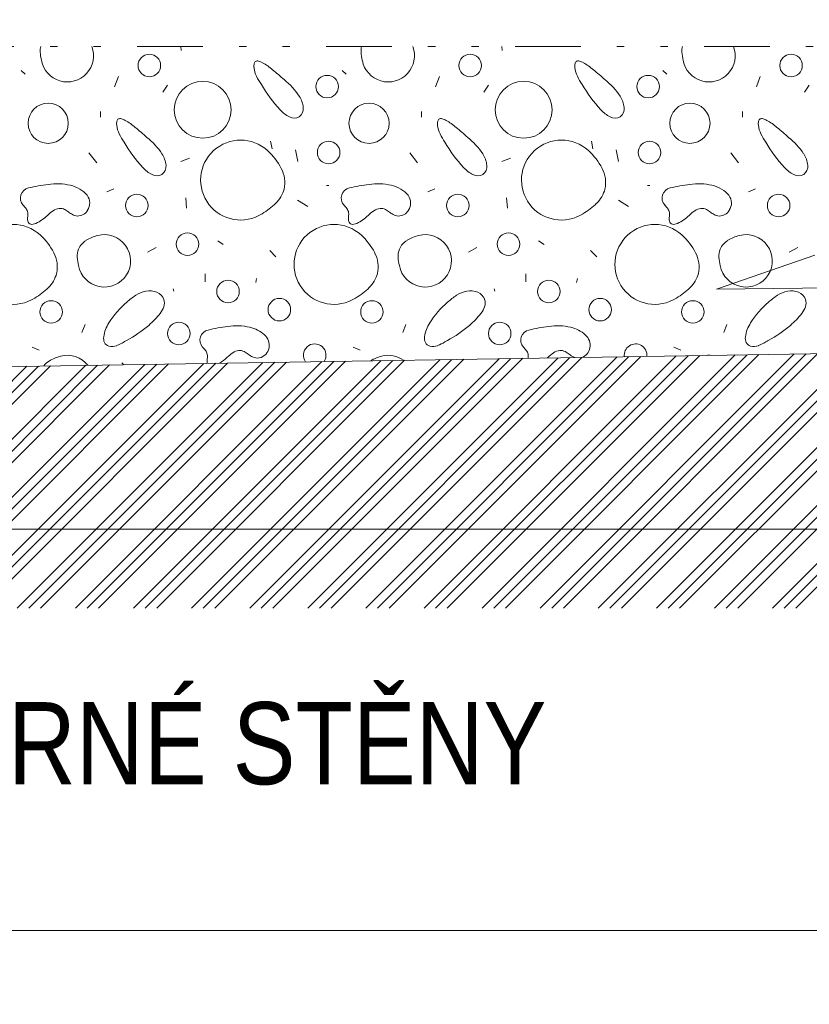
# Model space of a CAD drawing. Header units: millimetres. Extents: x -479461597 to -478645968, y -1101060132 to -1100898045.
# Tile 53 of 145: x -479093158 to -479090756, y -1101049565 to -1101046569. Entities that reach past the tile are written whole.
import ezdxf
from ezdxf.enums import TextEntityAlignment as Align

# ---------------------------------------------------------------- set-up
doc = ezdxf.new("R2010")
doc.units = ezdxf.units.MM
doc.header["$MEASUREMENT"] = 0
doc.linetypes.add('Wipeout_Contour', pattern=[1000, 0, -1000])
doc.linetypes.add('Čerchovaná se dvěma tečkami', pattern=[575, 200, -110, 22.5, -110, 22.5, -110])
for name, color, linetype, lineweight, true_color in [('2D prvky - značky_Pero_č.__4', 7, 'Continuous', 13, 0x1a4f6e), ('Anotace - SP_Pero_č.__25', 7, 'Continuous', 13, 0x1a4f6e), ('Bourané_2D prvky - vyplně_Pero_č.__40', 7, 'Continuous', 13, 0xc9ca94), ('Bourané_Konstrukce - základy výkop_Pero_č.__109', 7, 'Continuous', 13, 0x6da3d7), ('Bourané_Kóty - SP_Pero_č.__25', 7, 'Continuous', 13, 0x1a4f6e), ('Bourané_Kóty - SP_Pero_č.__45', 7, 'Continuous', 13, 0x1a4f6e), ('Bourané_Kóty - SP_Pero_č.__85', 7, 'Continuous', 13, 0x1a4f6e), ('Kóty - SP_Pero_č.__25', 7, 'Continuous', 13, 0x1a4f6e), ('Kóty - SP_Pero_č.__45', 7, 'Continuous', 13, 0x1a4f6e), ('Kóty - SP_Pero_č.__85', 7, 'Continuous', 13, 0x1a4f6e)]:
    doc.layers.add(name, color=color, linetype=linetype, lineweight=lineweight, true_color=true_color)
doc.layers.add('Anotace - SP_Pero_č.__6', color=7, linetype='Continuous', lineweight=20)
doc.layers.add('Konstrukce - základy podsyp_Pero_č.__96', color=124, linetype='Continuous', lineweight=13)
for name, color, linetype in [('Bourané_2D prvky - vyplně', 7, 'Continuous'), ('Bourané_Kóty - SP', 7, 'Continuous'), ('Kóty - SP', 7, 'Continuous')]:
    doc.layers.add(name, color=color, linetype=linetype)
doc.styles.add('GENERATED_STYLE_5', font='txt')
doc.styles.add('GENERATED_STYLE_6', font='txt')
doc.dimstyles.new('GENERATED_STYLE__1', dxfattribs={"dimtxt": 275, "dimasz": 228, "dimexe": 0.18, "dimexo": 400, "dimgap": 0.09, "dimtad": 1, "dimtih": 1, "dimtoh": 1, "dimdec": 0, "dimzin": 0, "dimdsep": 46, "dimtxsty": 'GENERATED_STYLE_5', "dimblk": 'ARROWHEAD_6', "dimblk1": 'ARROWHEAD_6', "dimblk2": 'ARROWHEAD_6', "dimcen": 0.09, "dimclrd": 256, "dimclre": 256, "dimclrt": 256, "dimazin": 0, "dimtfac": 1, "dimtdec": 4, "dimtmove": 0, "dimatfit": 3, "dimfxl": 1, "dimtolj": 1, "dimtzin": 0, "dimarcsym": 0})
doc.dimstyles.new('GENERATED_STYLE__4', dxfattribs={"dimtxt": 0.18, "dimasz": 182.4, "dimexe": 0.18, "dimexo": 0.0625, "dimgap": 0.09, "dimtad": 0, "dimtih": 1, "dimtoh": 1, "dimdec": 4, "dimzin": 0, "dimdsep": 46, "dimcen": 0.09, "dimadec": 0, "dimazin": 0, "dimtfac": 1, "dimtdec": 4, "dimtmove": 0, "dimatfit": 3, "dimldrblk": 'ARROWHEAD_1', "dimfxl": 1, "dimtolj": 1, "dimtzin": 0, "dimarcsym": 0})
doc.dimstyles.new('GENERATED_STYLE__6', dxfattribs={"dimtxt": 275, "dimasz": 261.25, "dimexe": 0.18, "dimexo": 400, "dimgap": 0.09, "dimtad": 1, "dimtih": 1, "dimtoh": 1, "dimdec": 0, "dimzin": 0, "dimdsep": 46, "dimtxsty": 'GENERATED_STYLE_5', "dimblk": 'ARROWHEAD_6', "dimblk1": 'ARROWHEAD_6', "dimblk2": 'ARROWHEAD_6', "dimcen": 0.09, "dimclrd": 256, "dimclre": 256, "dimclrt": 256, "dimazin": 0, "dimtfac": 1, "dimtdec": 4, "dimtmove": 0, "dimatfit": 3, "dimfxl": 1, "dimtolj": 1, "dimtzin": 0, "dimarcsym": 0})

# ---------------------------------------------------------------- blocks, each defined once
blk = doc.blocks.new('*X61', base_point=(-479070253, -1101046200.7))
at = {"layer": 'Bourané_2D prvky - vyplně_Pero_č.__40', "color": 9, "linetype": 'Continuous', "lineweight": 13, "true_color": 0xc9ca94}
for p, q in [((-479092666.6, -1101046662.5), (-479092668.1, -1101046650.7)), ((-479091690.3, -1101046662.5), (-479091691.8, -1101046650.7)), ((-479093153.7, -1101046723.3), (-479093141.8, -1101046735.2)), ((-479092857.6, -1101046742.3), (-479092869.5, -1101046773.1)), ((-479092177.4, -1101046723.3), (-479092165.5, -1101046735.2)), ((-479091881.3, -1101046742.3), (-479091893.1, -1101046773.1)), ((-479091201, -1101046723.3), (-479091189.2, -1101046735.2)), ((-479090905, -1101046742.3), (-479090916.8, -1101046773.1)), ((-479092722.6, -1101046789.6), (-479092708.4, -1101046768.3)), ((-479091746.3, -1101046789.6), (-479091732.1, -1101046768.3)), ((-479090770, -1101046789.6), (-479090755.7, -1101046768.3)), ((-479092912.1, -1101046848.9), (-479092912.1, -1101046865.4)), ((-479091935.8, -1101046848.9), (-479091935.8, -1101046865.4)), ((-479090959.4, -1101046848.9), (-479090959.4, -1101046865.4)), ((-479092395.3, -1101046938.9), (-479092390.5, -1101046962.6)), ((-479091419, -1101046938.9), (-479091414.2, -1101046962.6)), ((-479092923.9, -1101047005.2), (-479092947.6, -1101046974.4)), ((-479092319.5, -1101046964.9), (-479092312.4, -1101047000.4)), ((-479091947.6, -1101047005.2), (-479091971.3, -1101046974.4)), ((-479091343.2, -1101046964.9), (-479091336.1, -1101047000.4)), ((-479090971.3, -1101047005.2), (-479090995, -1101046974.4)), ((-479092641.6, -1101046991), (-479092667.7, -1101047000.4)), ((-479091665.3, -1101046991), (-479091691.3, -1101047000.4)), ((-479092224.7, -1101047073.9), (-479092217.6, -1101047073.9)), ((-479091248.4, -1101047073.9), (-479091241.3, -1101047073.9)), ((-479092893.1, -1101047092.8), (-479092871.8, -1101047083.4)), ((-479091916.8, -1101047092.8), (-479091895.5, -1101047083.4)), ((-479090940.5, -1101047092.8), (-479090919.2, -1101047083.4)), ((-479092653.2, -1101047111.5), (-479092650.9, -1101047142.3)), ((-479092312.7, -1101047118.2), (-479092281.9, -1101047137.2)), ((-479091676.9, -1101047111.5), (-479091674.5, -1101047142.3)), ((-479091336.4, -1101047118.2), (-479091305.6, -1101047137.2)), ((-479092555.7, -1101047242.5), (-479092538.9, -1101047253.3)), ((-479091579.4, -1101047242.5), (-479091562.6, -1101047253.3)), ((-479092743.5, -1101047262.9), (-479092769.6, -1101047277.1)), ((-479092397.6, -1101047272), (-479092378.7, -1101047290.9)), ((-479091767.2, -1101047262.9), (-479091793.2, -1101047277.1)), ((-479091421.3, -1101047272), (-479091402.4, -1101047290.9)), ((-479090790.9, -1101047262.9), (-479090816.9, -1101047277.1)), ((-479092594.2, -1101047366.7), (-479092594.2, -1101047343)), ((-479091617.9, -1101047366.7), (-479091617.9, -1101047343)), ((-479092440.3, -1101047369.1), (-479092437.9, -1101047357.2)), ((-479091464, -1101047369.1), (-479091461.6, -1101047357.2)), ((-479092689, -1101047395.1), (-479092691.3, -1101047388)), ((-479091712.7, -1101047395.1), (-479091715, -1101047388)), ((-479092959.5, -1101047497), (-479092968.9, -1101047520.7)), ((-479091983.1, -1101047497), (-479091992.6, -1101047520.7)), ((-479091006.8, -1101047497), (-479091016.3, -1101047520.7)), ((-479093120.5, -1101047565.7), (-479093099.2, -1101047575.1)), ((-479092144.2, -1101047565.7), (-479092122.9, -1101047575.1)), ((-479091167.9, -1101047565.7), (-479091146.6, -1101047575.1)), ((-479092848.1, -1101047613), (-479092841.1, -1101047619))]:
    blk.add_line(p, q, dxfattribs=at)
for centre, radius in [((-479092763.9, -1101046708.4), 34.3), ((-479091787.6, -1101046708.4), 34.3), ((-479090811.3, -1101046708.4), 34.3), ((-479092222.6, -1101046772.8), 34.3), ((-479091246.2, -1101046772.8), 34.3), ((-479092601.4, -1101046843.4), 86.5), ((-479091625.1, -1101046843.4), 86.5), ((-479093071.7, -1101046884.4), 61.2), ((-479092095.4, -1101046884.4), 61.2), ((-479091119.1, -1101046884.4), 61.2), ((-479092218.4, -1101046973.2), 34.3), ((-479091242.1, -1101046973.2), 34.3), ((-479092801.7, -1101047134.9), 34.3), ((-479091825.4, -1101047134.9), 34.3), ((-479090849.1, -1101047134.9), 34.3), ((-479092647.6, -1101047252.3), 34.3), ((-479091671.3, -1101047252.3), 34.3), ((-479092524.5, -1101047396.6), 34.3), ((-479091548.1, -1101047396.6), 34.3), ((-479093063, -1101047458.5), 34.3), ((-479092368.3, -1101047451.5), 34.3), ((-479092086.6, -1101047458.5), 34.3), ((-479091392, -1101047451.5), 34.3), ((-479091110.3, -1101047458.5), 34.3), ((-479092674.1, -1101047524), 34.3), ((-479091697.8, -1101047524), 34.3)]:
    blk.add_circle(centre, radius, dxfattribs=at)
for centre, radius, start, end in [((-479093035.7, -1101046664.4), 60.4, 166.8265, 183.2347), ((-479093013.6, -1101046678.7), 79.9, 190.4282, 20.57), ((-479092059.3, -1101046664.4), 60.4, 166.8265, 183.2347), ((-479092037.2, -1101046678.7), 79.9, 190.4282, 20.57), ((-479091083, -1101046664.4), 60.4, 166.8265, 183.2347), ((-479091060.9, -1101046678.7), 79.9, 190.4282, 20.57), ((-479092956.2, -1101046660), 140, 183.2095, 193.7302), ((-479091979.9, -1101046660), 140, 183.2095, 193.7302), ((-479091003.6, -1101046660), 140, 183.2095, 193.7302), ((-479092410.7, -1101046710.1), 35.1, 166.9916, 187.7906), ((-479092365.9, -1101046705.9), 80.1, 186.4296, 206.157), ((-479092432.9, -1101046705.3), 12.4, 144.5812, 165.7924), ((-479092436.4, -1101046702.9), 8.15, 116.4425, 143.7464), ((-479092435.9, -1101046704.4), 9.77, 91.5878, 115.1953), ((-479092435.7, -1101046712.5), 17.9, 76.2622, 91.634), ((-479092443.2, -1101046740.9), 47.3, 60.0923, 75.5611), ((-479092520.8, -1101046877), 203.9, 49.777, 60.2392), ((-479091434.4, -1101046710.1), 35.1, 166.9916, 187.7906), ((-479091389.6, -1101046705.9), 80.1, 186.4296, 206.157), ((-479091456.6, -1101046705.3), 12.4, 144.5812, 165.7924), ((-479091460.1, -1101046702.9), 8.15, 116.4425, 143.7464), ((-479091459.6, -1101046704.4), 9.77, 91.5878, 115.1953), ((-479091459.3, -1101046712.5), 17.9, 76.2622, 91.634), ((-479091466.9, -1101046740.9), 47.3, 60.0923, 75.5611), ((-479091544.5, -1101046877), 203.9, 49.777, 60.2392), ((-479092231.5, -1101046639.1), 230.1, 206.3304, 213.6244), ((-479092976.5, -1101047442.6), 930.2, 47.9748, 50.8493), ((-479091255.2, -1101046639.1), 230.1, 206.3304, 213.6244), ((-479092000.2, -1101047442.6), 930.2, 47.9748, 50.8493), ((-479092034.7, -1101046538.6), 450.4, 210.4057, 222.5965), ((-479092494.9, -1101046927.1), 225.2, 33.8343, 51.1866), ((-479091058.4, -1101046538.6), 450.4, 210.4057, 222.5965), ((-479091518.6, -1101046927.1), 225.2, 33.8343, 51.1866), ((-479092374.8, -1101046845.2), 79.8, 6.3813, 32.9796), ((-479091398.5, -1101046845.2), 79.8, 6.3813, 32.9796), ((-479092325.3, -1101046839.9), 30, 305.4921, 6.9034), ((-479091348.9, -1101046839.9), 30, 305.4921, 6.9034), ((-479092292.9, -1101046776.5), 99.3, 222.3712, 243.0633), ((-479092323.5, -1101046837.4), 31.2, 242.6052, 300.2402), ((-479091316.6, -1101046776.5), 99.3, 222.3712, 243.0633), ((-479091347.2, -1101046837.4), 31.2, 242.6052, 300.2402), ((-479092828.4, -1101046885.7), 35.1, 166.9916, 187.7906), ((-479092783.6, -1101046881.5), 80.1, 186.4296, 206.157), ((-479092850.6, -1101046880.9), 12.4, 144.5812, 165.7924), ((-479092854.1, -1101046878.5), 8.15, 116.4425, 143.7464), ((-479092853.6, -1101046880), 9.77, 91.5878, 115.1953), ((-479092853.4, -1101046888.1), 17.9, 76.2622, 91.634), ((-479092860.9, -1101046916.5), 47.3, 60.0923, 75.5611), ((-479092938.5, -1101047052.5), 203.9, 49.777, 60.2392), ((-479093394.2, -1101047618.2), 930.2, 47.9748, 50.8493), ((-479091852.1, -1101046885.7), 35.1, 166.9916, 187.7906), ((-479091807.3, -1101046881.5), 80.1, 186.4296, 206.157), ((-479091874.3, -1101046880.9), 12.4, 144.5812, 165.7924), ((-479091877.8, -1101046878.5), 8.15, 116.4425, 143.7464), ((-479091877.3, -1101046880), 9.77, 91.5878, 115.1953), ((-479091877, -1101046888.1), 17.9, 76.2622, 91.634), ((-479091884.6, -1101046916.5), 47.3, 60.0923, 75.5611), ((-479091962.2, -1101047052.5), 203.9, 49.777, 60.2392), ((-479092417.8, -1101047618.2), 930.2, 47.9748, 50.8493), ((-479090875.8, -1101046885.7), 35.1, 166.9916, 187.7906), ((-479090831, -1101046881.5), 80.1, 186.4296, 206.157), ((-479090897.9, -1101046880.9), 12.4, 144.5812, 165.7924), ((-479090901.5, -1101046878.5), 8.15, 116.4425, 143.7464), ((-479090901, -1101046880), 9.77, 91.5878, 115.1953), ((-479090900.7, -1101046888.1), 17.9, 76.2622, 91.634), ((-479090908.3, -1101046916.5), 47.3, 60.0923, 75.5611), ((-479090985.9, -1101047052.5), 203.9, 49.777, 60.2392), ((-479091441.5, -1101047618.2), 930.2, 47.9748, 50.8493), ((-479092649.2, -1101046814.7), 230.1, 206.3304, 213.6244), ((-479092912.6, -1101047102.7), 225.2, 33.8343, 51.1866), ((-479091672.9, -1101046814.7), 230.1, 206.3304, 213.6244), ((-479091936.3, -1101047102.7), 225.2, 33.8343, 51.1866), ((-479090696.6, -1101046814.7), 230.1, 206.3304, 213.6244), ((-479090960, -1101047102.7), 225.2, 33.8343, 51.1866), ((-479092452.4, -1101046714.2), 450.4, 210.4057, 222.5965), ((-479092486.2, -1101047057.2), 121.6, 47.4454, 302.6151), ((-479091476.1, -1101046714.2), 450.4, 210.4057, 222.5965), ((-479091509.9, -1101047057.2), 121.6, 47.4454, 302.6151), ((-479090499.7, -1101046714.2), 450.4, 210.4057, 222.5965), ((-479092792.5, -1101047020.8), 79.8, 6.3813, 32.9796), ((-479092540.4, -1101047115.2), 201, 27.7394, 47.2569), ((-479091816.2, -1101047020.8), 79.8, 6.3813, 32.9796), ((-479091564.1, -1101047115.2), 201, 27.7394, 47.2569), ((-479090839.8, -1101047020.8), 79.8, 6.3813, 32.9796), ((-479092743, -1101047015.5), 30, 305.4921, 6.9034), ((-479091766.6, -1101047015.5), 30, 305.4921, 6.9034), ((-479090790.3, -1101047015.5), 30, 305.4921, 6.9034), ((-479092710.6, -1101046952.1), 99.3, 222.3712, 243.0633), ((-479092741.2, -1101047013), 31.2, 242.6052, 300.2402), ((-479092444.3, -1101047064.9), 92.5, 347.7666, 27.8507), ((-479091734.3, -1101046952.1), 99.3, 222.3712, 243.0633), ((-479091764.9, -1101047013), 31.2, 242.6052, 300.2402), ((-479091468, -1101047064.9), 92.5, 347.7666, 27.8507), ((-479090757.9, -1101046952.1), 99.3, 222.3712, 243.0633), ((-479090788.6, -1101047013), 31.2, 242.6052, 300.2402), ((-479093016.8, -1101047544), 476.8, 96.6259, 103.9434), ((-479093045.3, -1101047249.4), 181.1, 76.9848, 98.4191), ((-479093033.7, -1101047188.6), 119.2, 60.5831, 75.8236), ((-479092040.5, -1101047544), 476.8, 96.6259, 103.9434), ((-479092069, -1101047249.4), 181.1, 76.9848, 98.4191), ((-479092057.4, -1101047188.6), 119.2, 60.5831, 75.8236), ((-479091064.2, -1101047544), 476.8, 96.6259, 103.9434), ((-479091092.7, -1101047249.4), 181.1, 76.9848, 98.4191), ((-479091081.1, -1101047188.6), 119.2, 60.5831, 75.8236), ((-479093125, -1101047112), 31.5, 102.3324, 221.6658), ((-479093008.4, -1101047146.2), 69.8, 37.6475, 61.5974), ((-479092985.7, -1101047127.3), 40.4, 327.0376, 36.1209), ((-479092447, -1101047059.5), 96.3, 314.7779, 344.9961), ((-479092148.6, -1101047112), 31.5, 102.3324, 221.6658), ((-479092032.1, -1101047146.2), 69.8, 37.6475, 61.5974), ((-479092009.4, -1101047127.3), 40.4, 327.0376, 36.1209), ((-479091470.6, -1101047059.5), 96.3, 314.7779, 344.9961), ((-479091172.3, -1101047112), 31.5, 102.3324, 221.6658), ((-479091055.7, -1101047146.2), 69.8, 37.6475, 61.5974), ((-479091033.1, -1101047127.3), 40.4, 327.0376, 36.1209), ((-479093214.8, -1101047199.4), 93.8, 36.3442, 45.0506), ((-479092520.2, -1101046985.9), 200.1, 299.8029, 314.8134), ((-479092238.5, -1101047199.4), 93.8, 36.3442, 45.0506), ((-479091543.9, -1101046985.9), 200.1, 299.8029, 314.8134), ((-479091262.2, -1101047199.4), 93.8, 36.3442, 45.0506), ((-479093163.3, -1101047161.3), 29.8, 9.2485, 36.0448), ((-479093185.3, -1101047161.7), 51.7, 352.8034, 5.8388), ((-479093164.1, -1101047073.5), 128.1, 295.4669, 314.5735), ((-479092966.2, -1101047279.1), 157.3, 125.1766, 133.3696), ((-479093033.6, -1101047182.6), 39.5, 96.3875, 125.8548), ((-479093036.3, -1101047174.8), 31.5, 62.2902, 93.1672), ((-479093065, -1101047227.8), 91.8, 52.6959, 61.7729), ((-479092947.5, -1101047072.6), 102.9, 232.9934, 240.456), ((-479092980.9, -1101047131.1), 35.6, 240.8322, 267.0065), ((-479092982.4, -1101047130.8), 35.8, 269.5174, 328.7918), ((-479092187, -1101047161.3), 29.8, 9.2485, 36.0448), ((-479092209, -1101047161.7), 51.7, 352.8034, 5.8388), ((-479092187.8, -1101047073.5), 128.1, 295.4669, 314.5735), ((-479091989.9, -1101047279.1), 157.3, 125.1766, 133.3696), ((-479092057.3, -1101047182.6), 39.5, 96.3875, 125.8548), ((-479092060, -1101047174.8), 31.5, 62.2902, 93.1672), ((-479092088.7, -1101047227.8), 91.8, 52.6959, 61.7729), ((-479091971.2, -1101047072.6), 102.9, 232.9934, 240.456), ((-479092004.6, -1101047131.1), 35.6, 240.8322, 267.0065), ((-479092006.1, -1101047130.8), 35.8, 269.5174, 328.7918), ((-479091210.7, -1101047161.3), 29.8, 9.2485, 36.0448), ((-479091232.7, -1101047161.7), 51.7, 352.8034, 5.8388), ((-479091211.5, -1101047073.5), 128.1, 295.4669, 314.5735), ((-479091013.5, -1101047279.1), 157.3, 125.1766, 133.3696), ((-479091081, -1101047182.6), 39.5, 96.3875, 125.8548), ((-479091083.7, -1101047174.8), 31.5, 62.2902, 93.1672), ((-479091112.4, -1101047227.8), 91.8, 52.6959, 61.7729), ((-479090994.8, -1101047072.6), 102.9, 232.9934, 240.456), ((-479091028.3, -1101047131.1), 35.6, 240.8322, 267.0065), ((-479091029.8, -1101047130.8), 35.8, 269.5174, 328.7918), ((-479093178.3, -1101047313.8), 121.6, 47.4454, 302.6151), ((-479093089.4, -1101047174.4), 45.1, 172.1101, 189.0874), ((-479093119, -1101047178.9), 15.1, 189.971, 219.9454), ((-479093122.7, -1101047181.3), 10.8, 222.4728, 257.5463), ((-479093121.3, -1101047173.7), 18.5, 258.5237, 281.5295), ((-479093125.2, -1101047152.1), 40.5, 280.7953, 293.5363), ((-479092202, -1101047313.8), 121.6, 47.4454, 302.6151), ((-479092113.1, -1101047174.4), 45.1, 172.1101, 189.0874), ((-479092142.7, -1101047178.9), 15.1, 189.971, 219.9454), ((-479092146.4, -1101047181.3), 10.8, 222.4728, 257.5463), ((-479092145, -1101047173.7), 18.5, 258.5237, 281.5295), ((-479092148.9, -1101047152.1), 40.5, 280.7953, 293.5363), ((-479091225.7, -1101047313.8), 121.6, 47.4454, 302.6151), ((-479091136.8, -1101047174.4), 45.1, 172.1101, 189.0874), ((-479091166.4, -1101047178.9), 15.1, 189.971, 219.9454), ((-479091170, -1101047181.3), 10.8, 222.4728, 257.5463), ((-479091168.7, -1101047173.7), 18.5, 258.5237, 281.5295), ((-479091172.6, -1101047152.1), 40.5, 280.7953, 293.5363), ((-479093232.5, -1101047371.8), 201, 27.7394, 47.2569), ((-479092900.9, -1101047303), 79.9, 190.4282, 104.6294), ((-479092883.8, -1101047361.1), 140.5, 105.3821, 120.9077), ((-479092256.1, -1101047371.8), 201, 27.7394, 47.2569), ((-479091924.5, -1101047303), 79.9, 190.4282, 104.6294), ((-479091907.5, -1101047361.1), 140.5, 105.3821, 120.9077), ((-479091279.8, -1101047371.8), 201, 27.7394, 47.2569), ((-479090948.2, -1101047303), 79.9, 190.4282, 104.6294), ((-479090931.2, -1101047361.1), 140.5, 105.3821, 120.9077), ((-479092926.3, -1101047290.4), 57.9, 120.7918, 156.6671), ((-479091950, -1101047290.4), 57.9, 120.7918, 156.6671), ((-479090973.7, -1101047290.4), 57.9, 120.7918, 156.6671), ((-479093136.4, -1101047321.5), 92.5, 347.7666, 27.8507), ((-479092923, -1101047288.7), 60.4, 159.3574, 183.2347), ((-479092160.1, -1101047321.5), 92.5, 347.7666, 27.8507), ((-479091946.7, -1101047288.7), 60.4, 159.3574, 183.2347), ((-479091183.7, -1101047321.5), 92.5, 347.7666, 27.8507), ((-479090970.3, -1101047288.7), 60.4, 159.3574, 183.2347), ((-479092843.5, -1101047284.3), 140, 183.2095, 193.7302), ((-479091867.2, -1101047284.3), 140, 183.2095, 193.7302), ((-479090890.9, -1101047284.3), 140, 183.2095, 193.7302), ((-479093139, -1101047316.2), 96.3, 314.7779, 344.9961), ((-479092162.7, -1101047316.2), 96.3, 314.7779, 344.9961), ((-479091186.4, -1101047316.2), 96.3, 314.7779, 344.9961), ((-479093212.2, -1101047242.6), 200.1, 299.8029, 314.8134), ((-479092758.4, -1101047480.5), 86.5, 100.496, 122.8825), ((-479092763.1, -1101047454.9), 60.4, 68.6646, 100.5486), ((-479092754.3, -1101047432.6), 36.5, 19.3509, 68.7902), ((-479092235.9, -1101047242.6), 200.1, 299.8029, 314.8134), ((-479091782.1, -1101047480.5), 86.5, 100.496, 122.8825), ((-479091786.8, -1101047454.9), 60.4, 68.6646, 100.5486), ((-479091778, -1101047432.6), 36.5, 19.3509, 68.7902), ((-479091259.6, -1101047242.6), 200.1, 299.8029, 314.8134), ((-479090805.8, -1101047480.5), 86.5, 100.496, 122.8825), ((-479090810.5, -1101047454.9), 60.4, 68.6646, 100.5486), ((-479090801.7, -1101047432.6), 36.5, 19.3509, 68.7902), ((-479092666.1, -1101047628), 259.5, 129.9016, 148.2696), ((-479092693.1, -1101047581.9), 207.1, 122.8427, 132.3696), ((-479092754.5, -1101047431.4), 36.2, 341.8983, 17.4009), ((-479091689.8, -1101047628), 259.5, 129.9016, 148.2696), ((-479091716.7, -1101047581.9), 207.1, 122.8427, 132.3696), ((-479091778.2, -1101047431.4), 36.2, 341.8983, 17.4009), ((-479090713.5, -1101047628), 259.5, 129.9016, 148.2696), ((-479090740.4, -1101047581.9), 207.1, 122.8427, 132.3696), ((-479090801.9, -1101047431.4), 36.2, 341.8983, 17.4009), ((-479092928.3, -1101047308.6), 250.4, 310.4067, 321.8671), ((-479092785.1, -1101047420.4), 68.8, 321.4678, 341.1053), ((-479091951.9, -1101047308.6), 250.4, 310.4067, 321.8671), ((-479091808.8, -1101047420.4), 68.8, 321.4678, 341.1053), ((-479090975.6, -1101047308.6), 250.4, 310.4067, 321.8671), ((-479090832.5, -1101047420.4), 68.8, 321.4678, 341.1053), ((-479092796.4, -1101047549.8), 107.6, 147.1941, 171.5945), ((-479091820.1, -1101047549.8), 107.6, 147.1941, 171.5945), ((-479090843.8, -1101047549.8), 107.6, 147.1941, 171.5945), ((-479093028.9, -1101047188.4), 407.2, 298.7034, 310.2276), ((-479092578.5, -1101047544.3), 31.5, 102.3324, 221.6658), ((-479092470.4, -1101047976.3), 476.8, 96.6259, 103.9434), ((-479092498.9, -1101047681.7), 181.1, 76.9848, 98.4191), ((-479092480.5, -1101047604), 101.2, 48.7194, 77.2156), ((-479092052.6, -1101047188.4), 407.2, 298.7034, 310.2276), ((-479091602.2, -1101047544.3), 31.5, 102.3324, 221.6658), ((-479091494, -1101047976.3), 476.8, 96.6259, 103.9434), ((-479091522.5, -1101047681.7), 181.1, 76.9848, 98.4191), ((-479091504.2, -1101047604), 101.2, 48.7194, 77.2156), ((-479091076.3, -1101047188.4), 407.2, 298.7034, 310.2276), ((-479092871.7, -1101047538.7), 31.5, 171.5409, 204.3302), ((-479092881, -1101047541.1), 22.1, 208.5693, 254.5479), ((-479092911.1, -1101047437.9), 132.1, 291.1304, 302.0672), ((-479091348.5, -1101050121.3), 2973.1, 119.9631, 120.1316), ((-479092441.5, -1101047560.2), 42.5, 349.4857, 49.2414), ((-479092260.7, -1101047590), 34.3, 325.6785, 216.1497), ((-479091895.3, -1101047538.7), 31.5, 171.5409, 204.3302), ((-479091904.6, -1101047541.1), 22.1, 208.5693, 254.5479), ((-479091934.8, -1101047437.9), 132.1, 291.1304, 302.0672), ((-479090372.2, -1101050121.3), 2973.1, 119.9631, 120.1316), ((-479091465.1, -1101047560.2), 42.5, 349.4857, 49.2414), ((-479091284.4, -1101047590), 34.3, 353.8506, 187.9776), ((-479090919, -1101047538.7), 31.5, 171.5409, 204.3302), ((-479090928.3, -1101047541.1), 22.1, 208.5693, 254.5479), ((-479090958.5, -1101047437.9), 132.1, 291.1304, 302.0672), ((-479089395.8, -1101050121.3), 2973.1, 119.9631, 120.1316), ((-479092877.1, -1101047526.2), 37.6, 254.8791, 291.2132), ((-479092671.9, -1101047634.9), 98.6, 36.9902, 44.9083), ((-479092617.8, -1101047594), 30.8, 12.2036, 36.8436), ((-479092633.9, -1101047594.3), 46.7, 352.3244, 8.332), ((-479092419.7, -1101047711.4), 157.3, 125.1766, 133.3696), ((-479092487.2, -1101047614.9), 39.5, 96.3875, 125.8548), ((-479092489.9, -1101047607.1), 31.5, 62.2902, 93.1672), ((-479092518.6, -1101047660.1), 91.8, 52.6959, 61.7729), ((-479092410.4, -1101047518.6), 86.3, 232.4651, 243.0367), ((-479092437.6, -1101047560.6), 38.7, 282.2645, 349.044), ((-479091900.7, -1101047526.2), 37.6, 254.8791, 291.2132), ((-479091695.6, -1101047634.9), 98.6, 36.9902, 44.9083), ((-479091641.5, -1101047594), 30.8, 12.2036, 36.8436), ((-479091657.6, -1101047594.3), 46.7, 353.6777, 8.332), ((-479091443.4, -1101047711.4), 157.3, 125.1766, 133.3696), ((-479091510.9, -1101047614.9), 39.5, 96.3875, 125.8548), ((-479091513.5, -1101047607.1), 31.5, 62.2902, 93.1672), ((-479091542.3, -1101047660.1), 91.8, 52.6959, 61.7729), ((-479091434.1, -1101047518.6), 86.3, 232.4651, 243.0367), ((-479091461.3, -1101047560.6), 38.7, 290.3446, 349.044), ((-479090924.4, -1101047526.2), 37.6, 254.8791, 291.2132), ((-479093039, -1101047657.6), 57.9, 120.7918, 143.2118), ((-479092996.5, -1101047728.4), 140.5, 105.3821, 120.9077), ((-479093013.6, -1101047670.3), 79.9, 38.2663, 104.6294), ((-479092532.2, -1101047607.2), 55.8, 173.083, 184.1386), ((-479092569.5, -1101047610), 18.4, 184.1293, 195.9063), ((-479092642.3, -1101047475), 167.4, 303.6254, 313.1721), ((-479092435.1, -1101047565.6), 33.3, 244.2233, 279.8052), ((-479092020.2, -1101047728.4), 140.5, 105.3821, 120.2721), ((-479092037.2, -1101047670.3), 79.9, 54.1922, 104.6294), ((-479091666, -1101047475), 167.4, 312.4631, 313.1721), ((-479091458.8, -1101047565.6), 33.3, 244.2233, 251.7394), ((-479091060.9, -1101047670.3), 79.9, 86.0384, 95.7897)]:
    blk.add_arc(centre, radius, start, end, dxfattribs=at)
blk = doc.blocks.new('výplň_2_3', base_point=(-479070253, -1101046200.7))
at = {"color": 254, "linetype": 'Wipeout_Contour', "lineweight": 0, "ltscale": 25215994912.12917}
blk.add_wipeout([(-479095604.7, -1101047000.7), (-479095651.1, -1101047000.7), (-479095651.1, -1101047050.7), (-479095540.5, -1101047050.7), (-479095344.2, -1101047247), (-479095301, -1101047375.7), (-479097801.1, -1101047350.7), (-479097801.1, -1101047450.7), (-479095259, -1101047528.4), (-479095168, -1101047859.2), (-479094914.9, -1101047859.2), (-479094839.2, -1101047650.9), (-479082278.3, -1101047450.5), (-479068802.5, -1101047585.3), (-479068700, -1101047958.3), (-479068405.7, -1101047958.3), (-479068300.6, -1101047576), (-479067167.3, -1101047564.7), (-479067150.4, -1101046721.3), (-479068253.1, -1101046650.7), (-479095604.7, -1101046650.7)], dxfattribs=at).dxf.layer = 'Bourané_2D prvky - vyplně'
at = {"layer": 'Bourané_2D prvky - vyplně_Pero_č.__40', "color": 9, "linetype": 'Continuous', "lineweight": 13, "true_color": 0xc9ca94}
blk.add_blockref('*X61', (-479070253, -1101046200.7), dxfattribs=at)
blk = doc.blocks.new('*D97', base_point=(-479070253, -1101046200.7))
at = {"layer": 'Bourané_Kóty - SP_Pero_č.__45', "color": 146, "linetype": 'Continuous', "lineweight": 13, "true_color": 0x1a4f6e}
for p, q in [((-479094915.3, -1101047982), (-479095190.3, -1101048257)), ((-479082140.8, -1101047982), (-479082415.8, -1101048257))]:
    blk.add_line(p, q, dxfattribs=at)
at = {"layer": 'Bourané_Kóty - SP_Pero_č.__85', "color": 146, "linetype": 'Continuous', "lineweight": 13, "true_color": 0x1a4f6e}
for p, q in [((-479095052.8, -1101048377.3), (-479095052.8, -1101047719.5)), ((-479082278.3, -1101048377.3), (-479082278.3, -1101047719.5)), ((-479095259, -1101048119.5), (-479095052.8, -1101048119.5)), ((-479095052.8, -1101048119.5), (-479082278.3, -1101048119.5))]:
    blk.add_line(p, q, dxfattribs=at)
at = {"layer": 'Bourané_Kóty - SP_Pero_č.__25', "color": 146, "lineweight": 13, "true_color": 0x1a4f6e, "insert": (-479089149.5, -1101048064.5), "char_height": 275, "attachment_point": 7, "style": 'GENERATED_STYLE_5'}
blk.add_mtext('\\A1;{\\pql;\\fArial Narrow|b0|i0|c238|p34;12\xa0775}', dxfattribs=at)
blk = doc.blocks.new('ARROWHEAD_6')
at = {"color": 0, "linetype": 'Continuous', "lineweight": 0}
for p, q in [((-0.5, -0.5), (0.5, 0.5)), ((0, 0), (-1, 0))]:
    blk.add_line(p, q, dxfattribs=at)
blk = doc.blocks.new('*D104', base_point=(-479070253, -1101046200.7))
at = {"layer": 'Kóty - SP_Pero_č.__45', "color": 146, "linetype": 'Continuous', "lineweight": 13, "true_color": 0x1a4f6e}
for p, q in [((-479097633.1, -1101049220.5), (-479097873.1, -1101049460.5)), ((-479082158.3, -1101049220.5), (-479082398.3, -1101049460.5))]:
    blk.add_line(p, q, dxfattribs=at)
at = {"layer": 'Kóty - SP_Pero_č.__85', "color": 146, "linetype": 'Continuous', "lineweight": 13, "true_color": 0x1a4f6e}
for p, q in [((-479097753.1, -1101049565.5), (-479097753.1, -1101048940.5)), ((-479082278.3, -1101049565.5), (-479082278.3, -1101048940.5)), ((-479097933.1, -1101049340.5), (-479097753.1, -1101049340.5)), ((-479097753.1, -1101049340.5), (-479082278.3, -1101049340.5))]:
    blk.add_line(p, q, dxfattribs=at)
at = {"layer": 'Kóty - SP_Pero_č.__25', "color": 146, "lineweight": 13, "true_color": 0x1a4f6e, "insert": (-479090499.7, -1101049285.5), "char_height": 275, "attachment_point": 7, "style": 'GENERATED_STYLE_5'}
blk.add_mtext('\\A1;{\\pql;\\fArial Narrow|b0|i0|c238|p34;15\xa0475}', dxfattribs=at)
blk = doc.blocks.new('ARROWHEAD_1')
at = {"color": 0, "linetype": 'Continuous', "lineweight": 0}
blk.add_line((0, 0), (-1, 0), dxfattribs=at)
blk.add_circle((0, 0), 0.25, dxfattribs=at)
blk = doc.blocks.new('Symbol rampy 23[14]_3', base_point=(-479089151.6, -1101047364.5))
at = {"layer": '2D prvky - značky_Pero_č.__4', "color": 146, "linetype": 'Continuous', "lineweight": 13, "true_color": 0x1a4f6e}
for p in [(-479090739.4, -1101047285.4), (-479089151.6, -1101047364.5)]:
    blk.add_line(p, (-479091038.1, -1101047389.4), dxfattribs=at)
at = {"layer": '2D prvky - značky_Pero_č.__4', "color": 146, "lineweight": 13, "true_color": 0x1a4f6e, "style": 'GENERATED_STYLE_6'}
blk.add_attdef('txt', text='', height=250, rotation=0.755, dxfattribs=at).set_placement((-479089203.3, -1101047280.2), align=Align.BOTTOM_RIGHT)

msp = doc.modelspace()

# ---------------------------------------------------------------- block references
at = {"layer": 'Bourané_2D prvky - vyplně_Pero_č.__40', "color": 9, "linetype": 'Continuous', "lineweight": 13, "true_color": 0xc9ca94}
msp.add_blockref('výplň_2_3', (-479070253, -1101046200.7), dxfattribs=at)

# ---------------------------------------------------------------- texts
at = {"layer": 'Anotace - SP_Pero_č.__6', "color": 7, "linetype": 'Continuous', "lineweight": 20, "insert": (-479091555.7, -1101048899.5), "char_height": 250, "attachment_point": 9, "style": 'GENERATED_STYLE_5'}
msp.add_mtext('\\A1;{\\pqr;\\fArial Narrow|b0|i0|c238|p34;ODKOP V RÁMCI VÝK\\fArial Narrow|b0|i0|c238|p34;O\\fArial Narrow|b0|i0|c238|p34;PU OPĚRNÉ STĚNY}', dxfattribs=at)

# ---------------------------------------------------------------- next in the draw order: wipeouts: each hides what was drawn before it
at = {"color": 254, "linetype": 'Wipeout_Contour', "lineweight": 0, "ltscale": 21613713341.97798}
msp.add_wipeout([(-479099511.6, -1101043989.3), (-479099574.1, -1101043989.3), (-479099573.8, -1101048360.2), (-479067163, -1101048357.9), (-479067163.1, -1101047564.7), (-479068300.6, -1101047576), (-479068405.7, -1101047958.3), (-479068700, -1101047958.3), (-479068802.5, -1101047585.3), (-479082278.3, -1101047450.5), (-479094839.2, -1101047650.9), (-479094894.3, -1101047859.2), (-479095188.6, -1101047859.2), (-479095279.7, -1101047527.8), (-479097801.1, -1101047450.7), (-479097801.1, -1101047200.7), (-479098351.1, -1101047200.7), (-479098351.1, -1101045646.6)], dxfattribs=at).dxf.layer = 'Bourané_2D prvky - vyplně'

# ---------------------------------------------------------------- next in the draw order: hatches: boundary and pattern name
at = {"layer": 'Bourané_2D prvky - vyplně_Pero_č.__40', "linetype": 'Continuous', "lineweight": 13, "true_color": 0xc9ca94}
h = msp.add_hatch(dxfattribs=at)
h.set_pattern_fill('Zemina___původní_0003', color=9, style=0, pattern_type=2)
h.set_pattern_definition([(45, (-479070253.03, -1101046200.66), (-88.38835, 88.38835), []), (45, (-479070270.71, -1101046182.98), (-88.38835, 88.38835), []), (45, (-479070288.39, -1101046165.3), (-88.38835, 88.38835), [])])
h.paths.add_polyline_path([(-479099511.6, -1101043989.3), (-479099574.1, -1101043989.3), (-479099573.8, -1101048360.2), (-479067163, -1101048357.9), (-479067163.1, -1101047564.7), (-479068300.6, -1101047576), (-479068405.7, -1101047958.3), (-479068700, -1101047958.3), (-479068802.5, -1101047585.3), (-479082278.3, -1101047450.5), (-479094839.2, -1101047650.9), (-479094894.3, -1101047859.2), (-479095188.6, -1101047859.2), (-479095279.7, -1101047527.8), (-479097801.1, -1101047450.7), (-479097801.1, -1101047200.7), (-479098351.1, -1101047200.7), (-479098351.1, -1101045646.6)])

# ---------------------------------------------------------------- next in the draw order: linework, layer by layer
at = {"layer": 'Bourané_Konstrukce - základy výkop_Pero_č.__109', "color": 153, "linetype": 'Continuous', "lineweight": 13, "true_color": 0x6da3d7}
msp.add_line((-479094839.2, -1101047650.9), (-479082278.3, -1101047450.5), dxfattribs=at)
msp.add_line((-479094839.2, -1101047650.9), (-479082278.3, -1101047450.5), dxfattribs=at)
at = {"layer": 'Konstrukce - základy podsyp_Pero_č.__96', "color": 124, "linetype": 'Čerchovaná se dvěma tečkami', "lineweight": 13}
msp.add_line((-479096251.1, -1101046650.7), (-479068253.1, -1101046650.7), dxfattribs=at)

# ---------------------------------------------------------------- next in the draw order: block references
at = {"layer": '2D prvky - značky_Pero_č.__4', "color": 146, "linetype": 'Continuous', "lineweight": 13, "true_color": 0x1a4f6e}
msp.add_blockref('Symbol rampy 23[14]_3', (-479089151.6, -1101047364.5), dxfattribs=at).add_auto_attribs({'txt': '1,5%'})

# ---------------------------------------------------------------- next in the draw order: dimensions: what is measured, and where the dimension line sits
at = {"layer": 'Bourané_Kóty - SP', "color": 146, "linetype": 'Continuous', "lineweight": 13, "true_color": 0x1a4f6e}
dim = msp.add_linear_dim(base=(-479082278.2855, -1101048119.4903), p1=(-479095052.7942, -1101047800.0005), p2=(-479082278.2855, -1101047450.5185), dimstyle='GENERATED_STYLE__6', dxfattribs=at)
dim.commit()
dim.dimension.update_dxf_attribs({"geometry": '*D97', "text_midpoint": (-479088572.3644, -1101047926.9903), "dimtype": 160})
at = {"layer": 'Kóty - SP', "color": 146, "linetype": 'Continuous', "lineweight": 13, "true_color": 0x1a4f6e}
dim = msp.add_linear_dim(base=(-479082278.3, -1101049340.5), p1=(-479097753.1, -1101046500.7), p2=(-479082278.3, -1101047450.5), dimstyle='GENERATED_STYLE__1', dxfattribs=at)
dim.commit()
dim.dimension.update_dxf_attribs({"geometry": '*D104', "text_midpoint": (-479089922.5, -1101049148), "dimtype": 160})

# ---------------------------------------------------------------- next in the draw order: leaders
at = {"layer": 'Anotace - SP_Pero_č.__25', "color": 146, "linetype": 'Continuous', "lineweight": 13, "true_color": 0x1a4f6e, "annotation_type": 0, "has_hookline": 1, "hookline_direction": 0, "text_width": 5886.4}
msp.add_leader([(-479097978.4, -1101046672.8), (-479097635.1, -1101048899.5), (-479097442.2, -1101048899.5)], dimstyle='GENERATED_STYLE__4', dxfattribs=at)

doc.saveas('drawing.dxf')
